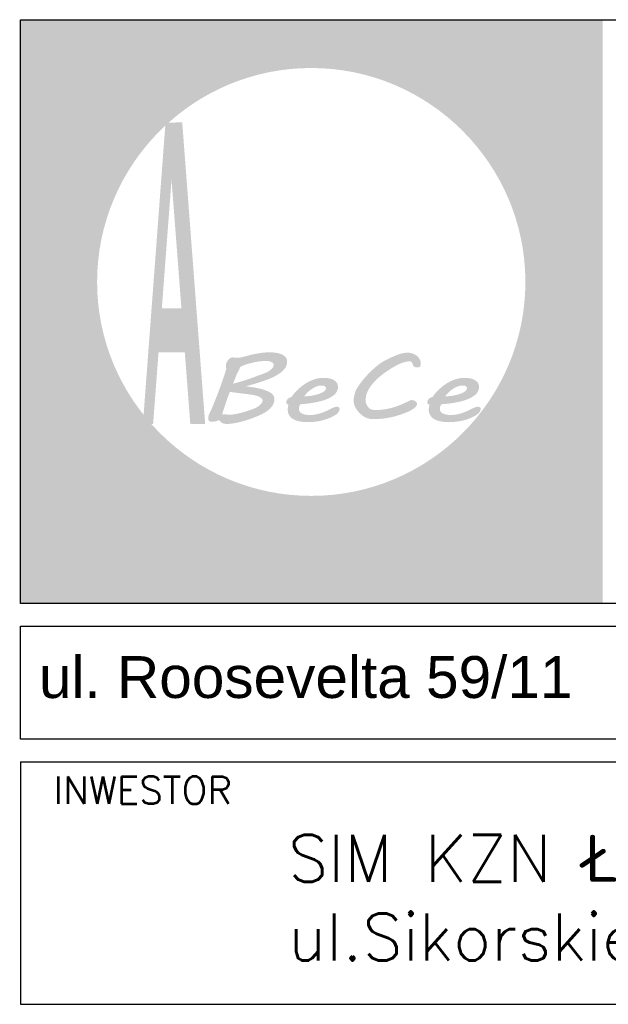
# Model space of a CAD drawing. Header units: millimetres. Extents: x 3488 to 8444, y -36 to 3900.
# Tile 7 of 13: x 5924 to 5988, y 104 to 210. Entities that reach past the tile are written whole.
import ezdxf

# ---------------------------------------------------------------- set-up
doc = ezdxf.new("R2010")
doc.units = ezdxf.units.MM
doc.header["$LTSCALE"] = 25
doc.layers.add('a-tabelka', color=7, linetype='Continuous')
doc.layers.add('Warstwa 1', color=7, linetype='Continuous')
doc.layers.add('a-tabelka_Nr_pióra__7', color=7, linetype='Continuous', lineweight=13)
doc.styles.add('olo1', font='simplex.shx', dxfattribs={"height": 18})
doc.styles.add('SN1', font='arial.ttf', dxfattribs={"height": 1})

msp = doc.modelspace()

# ---------------------------------------------------------------- hatches: boundary and pattern name
at = {"linetype": 'Continuous', "lineweight": 0}
h = msp.add_hatch(color=254, dxfattribs=at)
edge = h.paths.add_edge_path()
edge.add_spline(control_points=[(5958.51, 155.4), (5958.51, 155.4), (5958.86, 154.98), (5958.86, 154.98), (5958.86, 154.98), (5959.22, 155.45), (5959.22, 155.45), (5959.22, 155.45), (5958.86, 155.87), (5958.86, 155.87), (5958.86, 155.87), (5958.51, 155.4), (5958.51, 155.4)], knot_values=[0, 0, 0, 0, 0.25, 0.25, 0.25, 0.5, 0.5, 0.5, 0.75, 0.75, 0.75, 1, 1, 1, 1], degree=3, periodic=0)
edge = h.paths.add_edge_path()
edge.add_spline(control_points=[(5957.37, 148.21), (5957.37, 148.21), (5957.52, 147.74), (5957.52, 147.74), (5957.52, 147.74), (5957.6, 147.74), (5957.6, 147.74), (5958.15, 147.74), (5958.54, 147.88), (5958.77, 148.16), (5958.99, 148.44), (5959.1, 148.95), (5959.1, 149.7), (5959.1, 149.7), (5959.1, 154.03), (5959.1, 154.03), (5959.1, 154.03), (5958.62, 153.97), (5958.62, 153.97), (5958.62, 153.97), (5958.62, 149.7), (5958.62, 149.7), (5958.62, 149.08), (5958.54, 148.67), (5958.39, 148.49), (5958.23, 148.3), (5957.93, 148.21), (5957.5, 148.21), (5957.5, 148.21), (5957.37, 148.21), (5957.37, 148.21)], knot_values=[0, 0, 0, 0, 0.1, 0.1, 0.1, 0.2, 0.2, 0.2, 0.3, 0.3, 0.3, 0.4, 0.4, 0.4, 0.5, 0.5, 0.5, 0.6, 0.6, 0.6, 0.7, 0.7, 0.7, 0.8, 0.8, 0.8, 0.9, 0.9, 0.9, 1, 1, 1, 1], degree=3, periodic=0)
h = msp.add_hatch(color=254, dxfattribs=at)
edge = h.paths.add_edge_path()
edge.add_spline(control_points=[(5970.27, 149.41), (5970.27, 149.41), (5970.27, 149.92), (5970.27, 149.92), (5970.19, 149.9), (5970.11, 149.89), (5970.04, 149.88), (5969.97, 149.87), (5969.91, 149.86), (5969.85, 149.86), (5969.59, 149.86), (5969.4, 149.94), (5969.3, 150.1), (5969.2, 150.26), (5969.14, 150.59), (5969.14, 151.08), (5969.14, 151.08), (5969.14, 153.47), (5969.14, 153.47), (5969.14, 153.47), (5970.23, 153.47), (5970.23, 153.47), (5970.23, 153.47), (5970.23, 153.97), (5970.23, 153.97), (5970.23, 153.97), (5969.14, 153.97), (5969.14, 153.97), (5969.14, 153.97), (5969.14, 155.35), (5969.14, 155.35), (5969.14, 155.35), (5968.68, 155.05), (5968.68, 155.05), (5968.68, 155.05), (5968.68, 153.97), (5968.68, 153.97), (5968.68, 153.97), (5968.21, 153.97), (5968.21, 153.97), (5968.21, 153.97), (5968.07, 153.47), (5968.07, 153.47), (5968.07, 153.47), (5968.68, 153.47), (5968.68, 153.47), (5968.68, 153.47), (5968.68, 151.14), (5968.68, 151.14), (5968.68, 150.46), (5968.76, 149.99), (5968.94, 149.74), (5969.11, 149.48), (5969.41, 149.35), (5969.83, 149.35), (5969.89, 149.35), (5969.96, 149.36), (5970.04, 149.37), (5970.11, 149.38), (5970.19, 149.39), (5970.27, 149.41)], knot_values=[0, 0, 0, 0, 0.05, 0.05, 0.05, 0.1, 0.1, 0.1, 0.15, 0.15, 0.15, 0.2, 0.2, 0.2, 0.25, 0.25, 0.25, 0.3, 0.3, 0.3, 0.35, 0.35, 0.35, 0.4, 0.4, 0.4, 0.45, 0.45, 0.45, 0.5, 0.5, 0.5, 0.55, 0.55, 0.55, 0.6, 0.6, 0.6, 0.65, 0.65, 0.65, 0.7, 0.7, 0.7, 0.75, 0.75, 0.75, 0.8, 0.8, 0.8, 0.85, 0.85, 0.85, 0.9, 0.9, 0.9, 0.95, 0.95, 0.95, 1, 1, 1, 1], degree=3, periodic=0)
h = msp.add_hatch(color=254, dxfattribs=at)
edge = h.paths.add_edge_path()
edge.add_spline(control_points=[(5946.37, 153.97), (5946.37, 153.97), (5946.37, 147.74), (5946.37, 147.74), (5946.37, 147.74), (5946.84, 147.81), (5946.84, 147.81), (5946.84, 147.81), (5946.84, 150.32), (5946.84, 150.32), (5947.04, 149.99), (5947.29, 149.74), (5947.58, 149.56), (5947.87, 149.39), (5948.2, 149.3), (5948.55, 149.3), (5949.18, 149.3), (5949.7, 149.53), (5950.12, 149.99), (5950.54, 150.45), (5950.75, 151.01), (5950.75, 151.69), (5950.75, 152.37), (5950.54, 152.93), (5950.12, 153.38), (5949.7, 153.84), (5949.18, 154.06), (5948.55, 154.06), (5948.21, 154.06), (5947.89, 153.98), (5947.6, 153.81), (5947.31, 153.64), (5947.05, 153.39), (5946.84, 153.06), (5946.84, 153.06), (5946.84, 154.03), (5946.84, 154.03), (5946.84, 154.03), (5946.37, 153.97), (5946.37, 153.97)], knot_values=[0, 0, 0, 0, 0.076923, 0.076923, 0.076923, 0.153846, 0.153846, 0.153846, 0.230769, 0.230769, 0.230769, 0.307692, 0.307692, 0.307692, 0.384615, 0.384615, 0.384615, 0.461538, 0.461538, 0.461538, 0.538462, 0.538462, 0.538462, 0.615385, 0.615385, 0.615385, 0.692308, 0.692308, 0.692308, 0.769231, 0.769231, 0.769231, 0.846154, 0.846154, 0.846154, 0.923077, 0.923077, 0.923077, 1, 1, 1, 1], degree=3, periodic=0)
edge = h.paths.add_edge_path(flags=16)
edge.add_spline(control_points=[(5946.84, 151.69), (5946.84, 152.21), (5947, 152.66), (5947.34, 153.02), (5947.67, 153.39), (5948.08, 153.57), (5948.55, 153.57), (5949.03, 153.57), (5949.43, 153.39), (5949.77, 153.02), (5950.11, 152.66), (5950.27, 152.21), (5950.27, 151.69), (5950.27, 151.17), (5950.11, 150.73), (5949.77, 150.36), (5949.43, 149.99), (5949.03, 149.81), (5948.55, 149.81), (5948.08, 149.81), (5947.67, 149.99), (5947.34, 150.36), (5947, 150.73), (5946.84, 151.17), (5946.84, 151.69)], knot_values=[0, 0, 0, 0, 0.125, 0.125, 0.125, 0.25, 0.25, 0.25, 0.375, 0.375, 0.375, 0.5, 0.5, 0.5, 0.625, 0.625, 0.625, 0.75, 0.75, 0.75, 0.875, 0.875, 0.875, 1, 1, 1, 1], degree=3, periodic=0)
h = msp.add_hatch(color=254, dxfattribs=at)
edge = h.paths.add_edge_path()
edge.add_spline(control_points=[(5951.42, 149.35), (5951.42, 149.35), (5951.88, 149.41), (5951.88, 149.41), (5951.88, 149.41), (5951.88, 151.13), (5951.88, 151.13), (5951.88, 151.93), (5952, 152.53), (5952.22, 152.93), (5952.45, 153.33), (5952.79, 153.56), (5953.27, 153.61), (5953.27, 153.61), (5953.46, 154.11), (5953.46, 154.11), (5953.46, 154.11), (5953.35, 154.11), (5953.35, 154.11), (5953.02, 154.11), (5952.74, 154.02), (5952.5, 153.84), (5952.26, 153.67), (5952.05, 153.4), (5951.88, 153.04), (5951.88, 153.04), (5951.88, 154.03), (5951.88, 154.03), (5951.88, 154.03), (5951.42, 153.97), (5951.42, 153.97), (5951.42, 153.97), (5951.42, 149.35), (5951.42, 149.35)], knot_values=[0, 0, 0, 0, 0.090909, 0.090909, 0.090909, 0.181818, 0.181818, 0.181818, 0.272727, 0.272727, 0.272727, 0.363636, 0.363636, 0.363636, 0.454545, 0.454545, 0.454545, 0.545455, 0.545455, 0.545455, 0.636364, 0.636364, 0.636364, 0.727273, 0.727273, 0.727273, 0.818182, 0.818182, 0.818182, 0.909091, 0.909091, 0.909091, 1, 1, 1, 1], degree=3, periodic=0)
h = msp.add_hatch(color=254, dxfattribs=at)
edge = h.paths.add_edge_path()
edge.add_spline(control_points=[(5953.49, 151.69), (5953.49, 151.02), (5953.7, 150.45), (5954.13, 149.99), (5954.55, 149.53), (5955.07, 149.3), (5955.7, 149.3), (5956.32, 149.3), (5956.84, 149.53), (5957.26, 149.99), (5957.68, 150.45), (5957.89, 151.01), (5957.89, 151.69), (5957.89, 152.37), (5957.68, 152.93), (5957.26, 153.38), (5956.84, 153.84), (5956.32, 154.06), (5955.7, 154.06), (5955.07, 154.06), (5954.54, 153.84), (5954.12, 153.38), (5953.7, 152.93), (5953.49, 152.37), (5953.49, 151.69)], knot_values=[0, 0, 0, 0, 0.125, 0.125, 0.125, 0.25, 0.25, 0.25, 0.375, 0.375, 0.375, 0.5, 0.5, 0.5, 0.625, 0.625, 0.625, 0.75, 0.75, 0.75, 0.875, 0.875, 0.875, 1, 1, 1, 1], degree=3, periodic=0)
edge = h.paths.add_edge_path(flags=16)
edge.add_spline(control_points=[(5953.97, 151.69), (5953.97, 152.21), (5954.14, 152.66), (5954.48, 153.02), (5954.81, 153.39), (5955.22, 153.57), (5955.7, 153.57), (5956.17, 153.57), (5956.58, 153.39), (5956.91, 153.02), (5957.25, 152.66), (5957.41, 152.21), (5957.41, 151.69), (5957.41, 151.17), (5957.25, 150.73), (5956.91, 150.36), (5956.58, 149.99), (5956.17, 149.81), (5955.7, 149.81), (5955.22, 149.81), (5954.81, 149.99), (5954.48, 150.36), (5954.14, 150.73), (5953.97, 151.17), (5953.97, 151.69)], knot_values=[0, 0, 0, 0, 0.125, 0.125, 0.125, 0.25, 0.25, 0.25, 0.375, 0.375, 0.375, 0.5, 0.5, 0.5, 0.625, 0.625, 0.625, 0.75, 0.75, 0.75, 0.875, 0.875, 0.875, 1, 1, 1, 1], degree=3, periodic=0)
h = msp.add_hatch(color=254, dxfattribs=at)
edge = h.paths.add_edge_path()
edge.add_spline(control_points=[(5963.63, 149.96), (5963.63, 149.96), (5963.63, 150.61), (5963.63, 150.61), (5963.31, 150.33), (5963.02, 150.14), (5962.76, 150.02), (5962.5, 149.9), (5962.24, 149.83), (5961.98, 149.83), (5961.64, 149.83), (5961.35, 149.92), (5961.08, 150.1), (5960.81, 150.28), (5960.6, 150.53), (5960.45, 150.86), (5960.45, 150.86), (5963.71, 152.97), (5963.71, 152.97), (5963.55, 153.33), (5963.31, 153.6), (5963.02, 153.78), (5962.72, 153.97), (5962.37, 154.06), (5961.98, 154.06), (5961.35, 154.06), (5960.83, 153.84), (5960.4, 153.39), (5959.98, 152.93), (5959.77, 152.37), (5959.77, 151.69), (5959.77, 151.01), (5959.98, 150.45), (5960.4, 149.99), (5960.82, 149.53), (5961.34, 149.3), (5961.98, 149.3), (5962.26, 149.3), (5962.54, 149.36), (5962.81, 149.46), (5963.08, 149.57), (5963.35, 149.73), (5963.63, 149.96)], knot_values=[0, 0, 0, 0, 0.071429, 0.071429, 0.071429, 0.142857, 0.142857, 0.142857, 0.214286, 0.214286, 0.214286, 0.285714, 0.285714, 0.285714, 0.357143, 0.357143, 0.357143, 0.428571, 0.428571, 0.428571, 0.5, 0.5, 0.5, 0.571429, 0.571429, 0.571429, 0.642857, 0.642857, 0.642857, 0.714286, 0.714286, 0.714286, 0.785714, 0.785714, 0.785714, 0.857143, 0.857143, 0.857143, 0.928571, 0.928571, 0.928571, 1, 1, 1, 1], degree=3, periodic=0)
edge = h.paths.add_edge_path(flags=16)
edge.add_spline(control_points=[(5960.28, 151.3), (5960.28, 151.36), (5960.27, 151.42), (5960.27, 151.48), (5960.27, 151.55), (5960.27, 151.62), (5960.27, 151.7), (5960.27, 152.22), (5960.43, 152.66), (5960.76, 153.03), (5961.09, 153.38), (5961.5, 153.56), (5961.98, 153.56), (5962.2, 153.56), (5962.41, 153.53), (5962.59, 153.44), (5962.76, 153.36), (5962.91, 153.24), (5963.03, 153.09), (5963.03, 153.09), (5960.28, 151.3), (5960.28, 151.3)], knot_values=[0, 0, 0, 0, 0.142857, 0.142857, 0.142857, 0.285714, 0.285714, 0.285714, 0.428571, 0.428571, 0.428571, 0.571429, 0.571429, 0.571429, 0.714286, 0.714286, 0.714286, 0.857143, 0.857143, 0.857143, 1, 1, 1, 1], degree=3, periodic=0)
h = msp.add_hatch(color=254, dxfattribs=at)
edge = h.paths.add_edge_path()
edge.add_spline(control_points=[(5967.82, 149.86), (5967.82, 149.86), (5967.51, 150.28), (5967.51, 150.28), (5967.31, 150.12), (5967.1, 150.01), (5966.89, 149.93), (5966.68, 149.85), (5966.47, 149.81), (5966.27, 149.81), (5965.79, 149.81), (5965.39, 149.99), (5965.05, 150.36), (5964.71, 150.73), (5964.54, 151.17), (5964.54, 151.69), (5964.54, 152.21), (5964.71, 152.65), (5965.05, 153.02), (5965.39, 153.39), (5965.79, 153.57), (5966.27, 153.57), (5966.49, 153.57), (5966.69, 153.54), (5966.88, 153.47), (5967.08, 153.4), (5967.28, 153.29), (5967.49, 153.14), (5967.49, 153.14), (5967.8, 153.55), (5967.8, 153.55), (5967.56, 153.73), (5967.33, 153.86), (5967.08, 153.94), (5966.83, 154.02), (5966.56, 154.06), (5966.27, 154.06), (5965.64, 154.06), (5965.12, 153.84), (5964.69, 153.39), (5964.27, 152.93), (5964.06, 152.37), (5964.06, 151.69), (5964.06, 151.02), (5964.27, 150.45), (5964.7, 149.99), (5965.12, 149.53), (5965.64, 149.3), (5966.27, 149.3), (5966.53, 149.3), (5966.8, 149.35), (5967.07, 149.45), (5967.33, 149.55), (5967.59, 149.68), (5967.82, 149.86)], knot_values=[0, 0, 0, 0, 0.055556, 0.055556, 0.055556, 0.111111, 0.111111, 0.111111, 0.166667, 0.166667, 0.166667, 0.222222, 0.222222, 0.222222, 0.277778, 0.277778, 0.277778, 0.333333, 0.333333, 0.333333, 0.388889, 0.388889, 0.388889, 0.444444, 0.444444, 0.444444, 0.5, 0.5, 0.5, 0.555556, 0.555556, 0.555556, 0.611111, 0.611111, 0.611111, 0.666667, 0.666667, 0.666667, 0.722222, 0.722222, 0.722222, 0.777778, 0.777778, 0.777778, 0.833333, 0.833333, 0.833333, 0.888889, 0.888889, 0.888889, 0.944444, 0.944444, 0.944444, 1, 1, 1, 1], degree=3, periodic=0)
h = msp.add_hatch(color=160, dxfattribs=at)
edge = h.paths.add_edge_path()
edge.add_spline(control_points=[(5943.13, 153.01), (5942.18, 153.01), (5941.42, 152.24), (5941.42, 151.3), (5941.42, 150.36), (5942.18, 149.59), (5943.13, 149.59), (5944.07, 149.59), (5944.84, 150.36), (5944.84, 151.3), (5944.84, 152.24), (5944.07, 153.01), (5943.13, 153.01)], knot_values=[0, 0, 0, 0, 0.25, 0.25, 0.25, 0.5, 0.5, 0.5, 0.75, 0.75, 0.75, 1, 1, 1, 1], degree=3, periodic=0)
at = {"layer": 'a-tabelka_Nr_pióra__7', "linetype": 'Continuous', "lineweight": 0}
h = msp.add_hatch(color=256, dxfattribs=at)
edge = h.paths.add_edge_path()
edge.add_spline(control_points=[(5924.24, 210.2), (5924.24, 210.2), (5924.24, 147.31), (5924.24, 147.31), (5924.24, 147.31), (5986.99, 147.31), (5986.99, 147.31), (5986.99, 147.31), (5986.99, 210.2), (5986.99, 210.2), (5986.99, 210.2), (5924.24, 210.2), (5924.24, 210.2)], knot_values=[0, 0, 0, 0, 0.25, 0.25, 0.25, 0.5, 0.5, 0.5, 0.75, 0.75, 0.75, 1, 1, 1, 1], degree=3, periodic=0)
edge = h.paths.add_edge_path(flags=16)
edge.add_spline(control_points=[(5955.62, 205), (5968.31, 205), (5978.66, 194.65), (5978.66, 181.95), (5978.66, 169.26), (5968.31, 158.91), (5955.62, 158.91), (5942.92, 158.91), (5932.57, 169.26), (5932.57, 181.95), (5932.57, 194.65), (5942.92, 205), (5955.62, 205)], knot_values=[0, 0, 0, 0, 0.25, 0.25, 0.25, 0.5, 0.5, 0.5, 0.75, 0.75, 0.75, 1, 1, 1, 1], degree=3, periodic=0)
h = msp.add_hatch(dxfattribs=at)
h.set_pattern_fill('ANSI32', color=256, scale=4.951524, style=0)
h.set_pattern_definition([(45, (5965.6343, 145.5909), (-1.31297, 1.31297), []), (45, (5966.5096, 145.5909), (-1.31297, 1.31297), [])])
edge = h.paths.add_edge_path()
edge.add_spline(control_points=[(5939.18, 174.39), (5939.18, 174.39), (5941.98, 174.39), (5941.98, 174.39), (5941.98, 174.39), (5942.6, 166.66), (5942.6, 166.66), (5942.6, 166.66), (5944.2, 166.66), (5944.2, 166.66), (5944.2, 166.66), (5941.72, 199.1), (5941.72, 199.1), (5941.72, 199.1), (5939.93, 199.1), (5939.93, 199.1), (5939.93, 199.1), (5937.5, 166.66), (5937.5, 166.66), (5937.5, 166.66), (5938.6, 166.66), (5938.6, 166.66), (5938.6, 166.66), (5939.18, 174.39), (5939.18, 174.39)], knot_values=[0, 0, 0, 0, 0.125, 0.125, 0.125, 0.25, 0.25, 0.25, 0.375, 0.375, 0.375, 0.5, 0.5, 0.5, 0.625, 0.625, 0.625, 0.75, 0.75, 0.75, 0.875, 0.875, 0.875, 1, 1, 1, 1], degree=3, periodic=0)
edge = h.paths.add_edge_path(flags=16)
edge.add_spline(control_points=[(5939.18, 174.39), (5939.18, 174.39), (5938.6, 166.66), (5938.6, 166.66), (5938.6, 166.66), (5937.5, 166.66), (5937.5, 166.66), (5937.5, 166.66), (5939.93, 199.1), (5939.93, 199.1), (5939.93, 199.1), (5941.72, 199.1), (5941.72, 199.1), (5941.72, 199.1), (5944.2, 166.66), (5944.2, 166.66), (5944.2, 166.66), (5942.6, 166.66), (5942.6, 166.66), (5942.6, 166.66), (5941.98, 174.39), (5941.98, 174.39), (5941.98, 174.39), (5939.18, 174.39), (5939.18, 174.39)], knot_values=[0, 0, 0, 0, 0.125, 0.125, 0.125, 0.25, 0.25, 0.25, 0.375, 0.375, 0.375, 0.5, 0.5, 0.5, 0.625, 0.625, 0.625, 0.75, 0.75, 0.75, 0.875, 0.875, 0.875, 1, 1, 1, 1], degree=3, periodic=0)
edge = h.paths.add_edge_path(flags=0)
edge.add_spline(control_points=[(5941.65, 179.12), (5941.65, 179.12), (5939.55, 179.12), (5939.55, 179.12), (5939.55, 179.12), (5940.58, 192.97), (5940.58, 192.97), (5940.58, 192.97), (5941.65, 179.12), (5941.65, 179.12)], knot_values=[0, 0, 0, 0, 0.333333, 0.333333, 0.333333, 0.666667, 0.666667, 0.666667, 1, 1, 1, 1], degree=3, periodic=0)
edge = h.paths.add_edge_path(flags=0)
edge.add_spline(control_points=[(5941.65, 179.12), (5941.65, 179.12), (5940.58, 192.97), (5940.58, 192.97), (5940.58, 192.97), (5939.55, 179.12), (5939.55, 179.12), (5939.55, 179.12), (5941.65, 179.12), (5941.65, 179.12)], knot_values=[0, 0, 0, 0, 0.333333, 0.333333, 0.333333, 0.666667, 0.666667, 0.666667, 1, 1, 1, 1], degree=3, periodic=0)
h = msp.add_hatch(color=256, dxfattribs=at)
edge = h.paths.add_edge_path()
edge.add_spline(control_points=[(5951.66, 169.3), (5951.66, 169.49), (5951.6, 169.66), (5951.48, 169.8), (5951.36, 169.95), (5951.17, 170.08), (5950.91, 170.19), (5950.66, 170.31), (5950.34, 170.41), (5949.95, 170.49), (5949.56, 170.58), (5949.1, 170.65), (5948.57, 170.72), (5949.24, 170.89), (5949.85, 171.07), (5950.39, 171.26), (5950.94, 171.44), (5951.41, 171.64), (5951.8, 171.85), (5952.19, 172.06), (5952.49, 172.29), (5952.7, 172.54), (5952.92, 172.79), (5953.02, 173.07), (5953.02, 173.38), (5953.02, 173.56), (5952.97, 173.71), (5952.87, 173.84), (5952.76, 173.96), (5952.62, 174.07), (5952.45, 174.15), (5952.27, 174.22), (5952.07, 174.28), (5951.85, 174.32), (5951.62, 174.35), (5951.39, 174.37), (5951.15, 174.37), (5950.96, 174.37), (5950.77, 174.36), (5950.59, 174.35), (5950.41, 174.33), (5950.23, 174.31), (5950.03, 174.28), (5949.84, 174.25), (5949.64, 174.21), (5949.42, 174.17), (5949.21, 174.12), (5948.97, 174.06), (5948.71, 173.99), (5948.54, 173.95), (5948.4, 173.91), (5948.29, 173.88), (5948.19, 173.86), (5948.1, 173.84), (5948.03, 173.83), (5947.97, 173.81), (5947.91, 173.8), (5947.87, 173.8), (5947.83, 173.8), (5947.78, 173.79), (5947.74, 173.79), (5947.64, 173.79), (5947.53, 173.8), (5947.41, 173.81), (5947.29, 173.81), (5947.19, 173.82), (5947.12, 173.82), (5947.04, 173.82), (5946.96, 173.8), (5946.89, 173.75), (5946.82, 173.7), (5946.76, 173.64), (5946.69, 173.57), (5946.64, 173.5), (5946.59, 173.43), (5946.55, 173.35), (5946.5, 173.27), (5946.47, 173.2), (5946.45, 173.14), (5946.45, 173.14), (5946.46, 173.14), (5946.46, 173.14), (5946.46, 173.14), (5946.42, 173.05), (5946.42, 173.05), (5946.42, 173.05), (5946.43, 172.98), (5946.43, 172.98), (5946.43, 172.94), (5946.44, 172.88), (5946.45, 172.83), (5946.45, 172.77), (5946.46, 172.71), (5946.46, 172.66), (5946.47, 172.62), (5946.47, 172.59), (5946.47, 172.58), (5946.47, 172.58), (5946.28, 171.97), (5946.28, 171.97), (5946.19, 171.68), (5946.08, 171.38), (5945.97, 171.06), (5945.86, 170.75), (5945.74, 170.42), (5945.62, 170.09), (5945.5, 169.77), (5945.37, 169.44), (5945.24, 169.12), (5945.11, 168.79), (5944.98, 168.48), (5944.85, 168.18), (5944.76, 168.02), (5944.69, 167.86), (5944.62, 167.7), (5944.56, 167.54), (5944.53, 167.37), (5944.53, 167.19), (5944.53, 167.16), (5944.53, 167.13), (5944.55, 167.09), (5944.56, 167.06), (5944.58, 167.03), (5944.6, 167), (5944.63, 166.97), (5944.66, 166.95), (5944.69, 166.93), (5944.72, 166.91), (5944.76, 166.9), (5944.79, 166.9), (5944.79, 166.9), (5944.98, 166.9), (5944.98, 166.9), (5945.1, 166.9), (5945.22, 166.92), (5945.35, 166.95), (5945.47, 166.98), (5945.58, 167.02), (5945.69, 167.08), (5945.76, 167), (5945.82, 166.93), (5945.88, 166.88), (5945.94, 166.82), (5946, 166.78), (5946.06, 166.75), (5946.13, 166.71), (5946.2, 166.69), (5946.27, 166.68), (5946.35, 166.67), (5946.43, 166.66), (5946.54, 166.66), (5946.75, 166.66), (5946.97, 166.68), (5947.21, 166.72), (5947.44, 166.75), (5947.68, 166.8), (5947.93, 166.86), (5948.18, 166.92), (5948.42, 166.99), (5948.67, 167.07), (5948.91, 167.15), (5949.14, 167.23), (5949.36, 167.31), (5949.58, 167.39), (5949.78, 167.48), (5949.97, 167.56), (5950.16, 167.64), (5950.32, 167.72), (5950.45, 167.79), (5950.87, 168.02), (5951.18, 168.26), (5951.37, 168.53), (5951.57, 168.79), (5951.66, 169.05), (5951.66, 169.3)], knot_values=[0, 0, 0, 0, 0.017241, 0.017241, 0.017241, 0.034483, 0.034483, 0.034483, 0.051724, 0.051724, 0.051724, 0.068966, 0.068966, 0.068966, 0.086207, 0.086207, 0.086207, 0.103448, 0.103448, 0.103448, 0.12069, 0.12069, 0.12069, 0.137931, 0.137931, 0.137931, 0.155172, 0.155172, 0.155172, 0.172414, 0.172414, 0.172414, 0.189655, 0.189655, 0.189655, 0.206897, 0.206897, 0.206897, 0.224138, 0.224138, 0.224138, 0.241379, 0.241379, 0.241379, 0.258621, 0.258621, 0.258621, 0.275862, 0.275862, 0.275862, 0.293103, 0.293103, 0.293103, 0.310345, 0.310345, 0.310345, 0.327586, 0.327586, 0.327586, 0.344828, 0.344828, 0.344828, 0.362069, 0.362069, 0.362069, 0.37931, 0.37931, 0.37931, 0.396552, 0.396552, 0.396552, 0.413793, 0.413793, 0.413793, 0.431034, 0.431034, 0.431034, 0.448276, 0.448276, 0.448276, 0.465517, 0.465517, 0.465517, 0.482759, 0.482759, 0.482759, 0.5, 0.5, 0.5, 0.517241, 0.517241, 0.517241, 0.534483, 0.534483, 0.534483, 0.551724, 0.551724, 0.551724, 0.568966, 0.568966, 0.568966, 0.586207, 0.586207, 0.586207, 0.603448, 0.603448, 0.603448, 0.62069, 0.62069, 0.62069, 0.637931, 0.637931, 0.637931, 0.655172, 0.655172, 0.655172, 0.672414, 0.672414, 0.672414, 0.689655, 0.689655, 0.689655, 0.706897, 0.706897, 0.706897, 0.724138, 0.724138, 0.724138, 0.741379, 0.741379, 0.741379, 0.758621, 0.758621, 0.758621, 0.775862, 0.775862, 0.775862, 0.793103, 0.793103, 0.793103, 0.810345, 0.810345, 0.810345, 0.827586, 0.827586, 0.827586, 0.844828, 0.844828, 0.844828, 0.862069, 0.862069, 0.862069, 0.87931, 0.87931, 0.87931, 0.896552, 0.896552, 0.896552, 0.913793, 0.913793, 0.913793, 0.931034, 0.931034, 0.931034, 0.948276, 0.948276, 0.948276, 0.965517, 0.965517, 0.965517, 0.982759, 0.982759, 0.982759, 1, 1, 1, 1], degree=3, periodic=0)
edge = h.paths.add_edge_path(flags=16)
edge.add_spline(control_points=[(5949.35, 169.78), (5949.65, 169.73), (5949.9, 169.65), (5950.09, 169.54), (5950.28, 169.44), (5950.38, 169.32), (5950.38, 169.18), (5950.38, 169.1), (5950.35, 169.01), (5950.3, 168.93), (5950.25, 168.86), (5950.19, 168.78), (5950.11, 168.71), (5950.03, 168.64), (5949.95, 168.57), (5949.85, 168.51), (5949.76, 168.45), (5949.67, 168.4), (5949.58, 168.36), (5949.35, 168.27), (5949.11, 168.18), (5948.87, 168.1), (5948.63, 168.01), (5948.39, 167.94), (5948.16, 167.88), (5947.93, 167.82), (5947.7, 167.77), (5947.48, 167.73), (5947.27, 167.69), (5947.07, 167.66), (5946.89, 167.65), (5946.87, 167.65), (5946.83, 167.65), (5946.75, 167.66), (5946.67, 167.66), (5946.58, 167.67), (5946.47, 167.68), (5946.47, 167.68), (5946.02, 167.71), (5946.02, 167.71), (5946.15, 168.11), (5946.28, 168.5), (5946.41, 168.89), (5946.54, 169.29), (5946.69, 169.7), (5946.87, 170.13), (5946.93, 170.11), (5947.03, 170.09), (5947.17, 170.07), (5947.31, 170.05), (5947.46, 170.03), (5947.63, 170.01), (5947.8, 169.99), (5947.97, 169.96), (5948.16, 169.94), (5948.34, 169.92), (5948.52, 169.9), (5948.68, 169.88), (5948.84, 169.85), (5948.98, 169.83), (5949.1, 169.82), (5949.22, 169.8), (5949.3, 169.79), (5949.35, 169.78)], knot_values=[0, 0, 0, 0, 0.047619, 0.047619, 0.047619, 0.095238, 0.095238, 0.095238, 0.142857, 0.142857, 0.142857, 0.190476, 0.190476, 0.190476, 0.238095, 0.238095, 0.238095, 0.285714, 0.285714, 0.285714, 0.333333, 0.333333, 0.333333, 0.380952, 0.380952, 0.380952, 0.428571, 0.428571, 0.428571, 0.47619, 0.47619, 0.47619, 0.52381, 0.52381, 0.52381, 0.571429, 0.571429, 0.571429, 0.619048, 0.619048, 0.619048, 0.666667, 0.666667, 0.666667, 0.714286, 0.714286, 0.714286, 0.761905, 0.761905, 0.761905, 0.809524, 0.809524, 0.809524, 0.857143, 0.857143, 0.857143, 0.904762, 0.904762, 0.904762, 0.952381, 0.952381, 0.952381, 1, 1, 1, 1], degree=3, periodic=0)
edge = h.paths.add_edge_path(flags=0)
edge.add_spline(control_points=[(5947.2, 170.99), (5947.25, 171.12), (5947.3, 171.25), (5947.34, 171.36), (5947.39, 171.48), (5947.44, 171.59), (5947.48, 171.69), (5947.51, 171.79), (5947.55, 171.87), (5947.57, 171.94), (5947.6, 172.01), (5947.62, 172.07), (5947.63, 172.1), (5947.66, 172.13), (5947.69, 172.18), (5947.73, 172.25), (5947.76, 172.31), (5947.79, 172.38), (5947.83, 172.45), (5947.86, 172.53), (5947.89, 172.59), (5947.91, 172.65), (5947.93, 172.71), (5947.95, 172.75), (5947.97, 172.76), (5948.04, 172.84), (5948.17, 172.91), (5948.38, 172.99), (5948.59, 173.07), (5948.83, 173.15), (5949.1, 173.21), (5949.37, 173.28), (5949.64, 173.34), (5949.93, 173.38), (5950.21, 173.42), (5950.47, 173.44), (5950.7, 173.44), (5950.86, 173.44), (5951, 173.43), (5951.11, 173.41), (5951.22, 173.38), (5951.31, 173.35), (5951.38, 173.31), (5951.44, 173.27), (5951.49, 173.22), (5951.53, 173.17), (5951.56, 173.11), (5951.57, 173.06), (5951.57, 173.01), (5951.57, 172.93), (5951.55, 172.85), (5951.49, 172.77), (5951.44, 172.68), (5951.38, 172.61), (5951.29, 172.53), (5951.21, 172.46), (5951.11, 172.39), (5951, 172.32), (5950.9, 172.26), (5950.79, 172.2), (5950.68, 172.16), (5950.68, 172.16), (5950.69, 172.16), (5950.69, 172.16), (5950.38, 172.04), (5950.08, 171.93), (5949.77, 171.82), (5949.47, 171.7), (5949.17, 171.6), (5948.87, 171.49), (5948.57, 171.39), (5948.28, 171.3), (5948, 171.21), (5947.72, 171.13), (5947.45, 171.06), (5947.2, 170.99)], knot_values=[0, 0, 0, 0, 0.04, 0.04, 0.04, 0.08, 0.08, 0.08, 0.12, 0.12, 0.12, 0.16, 0.16, 0.16, 0.2, 0.2, 0.2, 0.24, 0.24, 0.24, 0.28, 0.28, 0.28, 0.32, 0.32, 0.32, 0.36, 0.36, 0.36, 0.4, 0.4, 0.4, 0.44, 0.44, 0.44, 0.48, 0.48, 0.48, 0.52, 0.52, 0.52, 0.56, 0.56, 0.56, 0.6, 0.6, 0.6, 0.64, 0.64, 0.64, 0.68, 0.68, 0.68, 0.72, 0.72, 0.72, 0.76, 0.76, 0.76, 0.8, 0.8, 0.8, 0.84, 0.84, 0.84, 0.88, 0.88, 0.88, 0.92, 0.92, 0.92, 0.96, 0.96, 0.96, 1, 1, 1, 1], degree=3, periodic=0)
h = msp.add_hatch(color=256, dxfattribs=at)
edge = h.paths.add_edge_path()
edge.add_spline(control_points=[(5960.18, 169.19), (5960.18, 168.91), (5960.24, 168.65), (5960.37, 168.42), (5960.49, 168.19), (5960.68, 167.95), (5960.95, 167.71), (5961, 167.67), (5961.06, 167.61), (5961.13, 167.56), (5961.2, 167.5), (5961.29, 167.44), (5961.4, 167.39), (5961.51, 167.33), (5961.63, 167.28), (5961.77, 167.25), (5961.9, 167.2), (5962.05, 167.18), (5962.21, 167.18), (5962.48, 167.18), (5962.7, 167.19), (5962.88, 167.2), (5963.06, 167.21), (5963.21, 167.22), (5963.34, 167.23), (5963.46, 167.25), (5963.58, 167.27), (5963.67, 167.28), (5963.76, 167.3), (5963.86, 167.31), (5963.96, 167.33), (5964.07, 167.35), (5964.23, 167.38), (5964.43, 167.43), (5964.62, 167.48), (5964.83, 167.54), (5965.06, 167.61), (5965.28, 167.68), (5965.51, 167.76), (5965.74, 167.85), (5965.97, 167.94), (5966.18, 168.04), (5966.36, 168.14), (5966.55, 168.24), (5966.7, 168.35), (5966.81, 168.46), (5966.93, 168.58), (5966.99, 168.69), (5966.99, 168.8), (5966.99, 168.86), (5966.98, 168.91), (5966.95, 168.96), (5966.92, 169), (5966.88, 169.05), (5966.83, 169.09), (5966.78, 169.12), (5966.73, 169.16), (5966.67, 169.18), (5966.61, 169.21), (5966.55, 169.22), (5966.49, 169.22), (5966.49, 169.22), (5966.31, 169.22), (5966.31, 169.22), (5966.01, 169.07), (5965.71, 168.93), (5965.43, 168.8), (5965.14, 168.68), (5964.85, 168.56), (5964.55, 168.47), (5964.25, 168.38), (5963.94, 168.3), (5963.61, 168.25), (5963.28, 168.19), (5962.93, 168.16), (5962.54, 168.16), (5962.37, 168.16), (5962.21, 168.18), (5962.09, 168.22), (5961.96, 168.26), (5961.85, 168.33), (5961.77, 168.44), (5961.69, 168.53), (5961.63, 168.64), (5961.57, 168.76), (5961.5, 168.89), (5961.47, 169.03), (5961.47, 169.2), (5961.47, 169.42), (5961.5, 169.63), (5961.56, 169.83), (5961.62, 170.03), (5961.71, 170.22), (5961.81, 170.41), (5961.92, 170.6), (5962.05, 170.79), (5962.2, 170.97), (5962.35, 171.15), (5962.52, 171.33), (5962.7, 171.51), (5962.82, 171.62), (5962.97, 171.74), (5963.14, 171.88), (5963.31, 172.01), (5963.49, 172.15), (5963.69, 172.29), (5963.89, 172.43), (5964.1, 172.56), (5964.32, 172.7), (5964.54, 172.83), (5964.76, 172.95), (5964.98, 173.06), (5965.2, 173.16), (5965.42, 173.24), (5965.63, 173.31), (5965.84, 173.37), (5966.03, 173.4), (5966.22, 173.4), (5966.28, 173.4), (5966.34, 173.38), (5966.38, 173.35), (5966.41, 173.32), (5966.45, 173.28), (5966.47, 173.23), (5966.5, 173.19), (5966.52, 173.13), (5966.54, 173.07), (5966.55, 173.02), (5966.58, 172.97), (5966.61, 172.92), (5966.65, 172.87), (5966.69, 172.83), (5966.75, 172.8), (5966.81, 172.76), (5966.88, 172.75), (5966.98, 172.75), (5967.05, 172.75), (5967.11, 172.75), (5967.17, 172.76), (5967.22, 172.77), (5967.26, 172.79), (5967.29, 172.82), (5967.33, 172.85), (5967.35, 172.89), (5967.37, 172.96), (5967.38, 173.02), (5967.39, 173.1), (5967.39, 173.21), (5967.39, 173.36), (5967.36, 173.51), (5967.28, 173.64), (5967.2, 173.78), (5967.1, 173.9), (5966.98, 174), (5966.84, 174.1), (5966.69, 174.18), (5966.52, 174.24), (5966.35, 174.3), (5966.17, 174.33), (5965.98, 174.33), (5965.79, 174.33), (5965.6, 174.31), (5965.41, 174.26), (5965.22, 174.22), (5965.03, 174.16), (5964.85, 174.09), (5964.66, 174.02), (5964.48, 173.94), (5964.3, 173.86), (5964.13, 173.78), (5963.96, 173.7), (5963.8, 173.62), (5963.8, 173.62), (5963.81, 173.63), (5963.81, 173.63), (5963.55, 173.51), (5963.28, 173.35), (5963, 173.15), (5962.72, 172.94), (5962.44, 172.71), (5962.16, 172.45), (5961.88, 172.18), (5961.61, 171.9), (5961.34, 171.59), (5961.07, 171.27), (5960.83, 170.95), (5960.61, 170.62), (5960.45, 170.38), (5960.34, 170.13), (5960.28, 169.87), (5960.21, 169.62), (5960.18, 169.39), (5960.18, 169.19)], knot_values=[0, 0, 0, 0, 0.015625, 0.015625, 0.015625, 0.03125, 0.03125, 0.03125, 0.046875, 0.046875, 0.046875, 0.0625, 0.0625, 0.0625, 0.078125, 0.078125, 0.078125, 0.09375, 0.09375, 0.09375, 0.109375, 0.109375, 0.109375, 0.125, 0.125, 0.125, 0.140625, 0.140625, 0.140625, 0.15625, 0.15625, 0.15625, 0.171875, 0.171875, 0.171875, 0.1875, 0.1875, 0.1875, 0.203125, 0.203125, 0.203125, 0.21875, 0.21875, 0.21875, 0.234375, 0.234375, 0.234375, 0.25, 0.25, 0.25, 0.265625, 0.265625, 0.265625, 0.28125, 0.28125, 0.28125, 0.296875, 0.296875, 0.296875, 0.3125, 0.3125, 0.3125, 0.328125, 0.328125, 0.328125, 0.34375, 0.34375, 0.34375, 0.359375, 0.359375, 0.359375, 0.375, 0.375, 0.375, 0.390625, 0.390625, 0.390625, 0.40625, 0.40625, 0.40625, 0.421875, 0.421875, 0.421875, 0.4375, 0.4375, 0.4375, 0.453125, 0.453125, 0.453125, 0.46875, 0.46875, 0.46875, 0.484375, 0.484375, 0.484375, 0.5, 0.5, 0.5, 0.515625, 0.515625, 0.515625, 0.53125, 0.53125, 0.53125, 0.546875, 0.546875, 0.546875, 0.5625, 0.5625, 0.5625, 0.578125, 0.578125, 0.578125, 0.59375, 0.59375, 0.59375, 0.609375, 0.609375, 0.609375, 0.625, 0.625, 0.625, 0.640625, 0.640625, 0.640625, 0.65625, 0.65625, 0.65625, 0.671875, 0.671875, 0.671875, 0.6875, 0.6875, 0.6875, 0.703125, 0.703125, 0.703125, 0.71875, 0.71875, 0.71875, 0.734375, 0.734375, 0.734375, 0.75, 0.75, 0.75, 0.765625, 0.765625, 0.765625, 0.78125, 0.78125, 0.78125, 0.796875, 0.796875, 0.796875, 0.8125, 0.8125, 0.8125, 0.828125, 0.828125, 0.828125, 0.84375, 0.84375, 0.84375, 0.859375, 0.859375, 0.859375, 0.875, 0.875, 0.875, 0.890625, 0.890625, 0.890625, 0.90625, 0.90625, 0.90625, 0.921875, 0.921875, 0.921875, 0.9375, 0.9375, 0.9375, 0.953125, 0.953125, 0.953125, 0.96875, 0.96875, 0.96875, 0.984375, 0.984375, 0.984375, 1, 1, 1, 1], degree=3, periodic=0)
h = msp.add_hatch(color=256, dxfattribs=at)
edge = h.paths.add_edge_path()
edge.add_spline(control_points=[(5952.93, 168.98), (5952.93, 168.9), (5952.95, 168.84), (5953.01, 168.8), (5953.06, 168.76), (5953.11, 168.74), (5953.17, 168.73), (5953.11, 168.53), (5953.09, 168.35), (5953.09, 168.18), (5953.09, 167.98), (5953.12, 167.81), (5953.2, 167.67), (5953.27, 167.52), (5953.37, 167.4), (5953.49, 167.3), (5953.61, 167.21), (5953.75, 167.13), (5953.9, 167.07), (5954.06, 167.01), (5954.21, 166.97), (5954.37, 166.93), (5954.53, 166.9), (5954.68, 166.88), (5954.83, 166.87), (5954.98, 166.86), (5955.11, 166.85), (5955.22, 166.85), (5955.78, 166.85), (5956.31, 166.92), (5956.8, 167.04), (5957.3, 167.16), (5957.78, 167.36), (5958.25, 167.65), (5958.36, 167.72), (5958.45, 167.79), (5958.51, 167.89), (5958.58, 167.97), (5958.63, 168.07), (5958.65, 168.16), (5958.65, 168.17), (5958.66, 168.2), (5958.66, 168.22), (5958.66, 168.25), (5958.66, 168.27), (5958.66, 168.3), (5958.66, 168.35), (5958.65, 168.4), (5958.61, 168.44), (5958.58, 168.48), (5958.51, 168.51), (5958.4, 168.51), (5958.29, 168.51), (5958.16, 168.48), (5958.01, 168.42), (5957.86, 168.36), (5957.7, 168.29), (5957.54, 168.21), (5957.41, 168.14), (5957.27, 168.07), (5957.12, 168.01), (5956.96, 167.94), (5956.8, 167.88), (5956.62, 167.82), (5956.45, 167.76), (5956.27, 167.71), (5956.07, 167.68), (5955.88, 167.64), (5955.67, 167.62), (5955.46, 167.62), (5955.09, 167.62), (5954.8, 167.68), (5954.6, 167.79), (5954.39, 167.9), (5954.28, 168.06), (5954.28, 168.26), (5954.28, 168.35), (5954.3, 168.45), (5954.33, 168.54), (5954.36, 168.64), (5954.39, 168.71), (5954.43, 168.78), (5954.62, 168.79), (5954.84, 168.81), (5955.09, 168.84), (5955.35, 168.86), (5955.61, 168.9), (5955.88, 168.95), (5956.16, 169), (5956.43, 169.06), (5956.71, 169.13), (5956.98, 169.21), (5957.24, 169.3), (5957.47, 169.41), (5957.7, 169.52), (5957.91, 169.65), (5958.08, 169.79), (5958.25, 169.94), (5958.37, 170.11), (5958.43, 170.3), (5958.47, 170.41), (5958.49, 170.52), (5958.49, 170.64), (5958.49, 170.78), (5958.46, 170.91), (5958.4, 171.03), (5958.33, 171.15), (5958.24, 171.26), (5958.11, 171.34), (5957.99, 171.43), (5957.83, 171.5), (5957.63, 171.55), (5957.44, 171.6), (5957.21, 171.62), (5956.94, 171.62), (5956.63, 171.62), (5956.34, 171.58), (5956.07, 171.5), (5955.79, 171.42), (5955.54, 171.32), (5955.3, 171.19), (5955.06, 171.06), (5954.84, 170.92), (5954.65, 170.77), (5954.45, 170.61), (5954.27, 170.46), (5954.12, 170.3), (5953.97, 170.15), (5953.84, 170.01), (5953.73, 169.88), (5953.63, 169.75), (5953.55, 169.64), (5953.5, 169.57), (5953.33, 169.53), (5953.19, 169.46), (5953.09, 169.36), (5952.98, 169.25), (5952.93, 169.13), (5952.93, 168.98)], knot_values=[0, 0, 0, 0, 0.021739, 0.021739, 0.021739, 0.043478, 0.043478, 0.043478, 0.065217, 0.065217, 0.065217, 0.086957, 0.086957, 0.086957, 0.108696, 0.108696, 0.108696, 0.130435, 0.130435, 0.130435, 0.152174, 0.152174, 0.152174, 0.173913, 0.173913, 0.173913, 0.195652, 0.195652, 0.195652, 0.217391, 0.217391, 0.217391, 0.23913, 0.23913, 0.23913, 0.26087, 0.26087, 0.26087, 0.282609, 0.282609, 0.282609, 0.304348, 0.304348, 0.304348, 0.326087, 0.326087, 0.326087, 0.347826, 0.347826, 0.347826, 0.369565, 0.369565, 0.369565, 0.391304, 0.391304, 0.391304, 0.413043, 0.413043, 0.413043, 0.434783, 0.434783, 0.434783, 0.456522, 0.456522, 0.456522, 0.478261, 0.478261, 0.478261, 0.5, 0.5, 0.5, 0.521739, 0.521739, 0.521739, 0.543478, 0.543478, 0.543478, 0.565217, 0.565217, 0.565217, 0.586957, 0.586957, 0.586957, 0.608696, 0.608696, 0.608696, 0.630435, 0.630435, 0.630435, 0.652174, 0.652174, 0.652174, 0.673913, 0.673913, 0.673913, 0.695652, 0.695652, 0.695652, 0.717391, 0.717391, 0.717391, 0.73913, 0.73913, 0.73913, 0.76087, 0.76087, 0.76087, 0.782609, 0.782609, 0.782609, 0.804348, 0.804348, 0.804348, 0.826087, 0.826087, 0.826087, 0.847826, 0.847826, 0.847826, 0.869565, 0.869565, 0.869565, 0.891304, 0.891304, 0.891304, 0.913043, 0.913043, 0.913043, 0.934783, 0.934783, 0.934783, 0.956522, 0.956522, 0.956522, 0.978261, 0.978261, 0.978261, 1, 1, 1, 1], degree=3, periodic=0)
edge = h.paths.add_edge_path(flags=16)
edge.add_spline(control_points=[(5957.19, 170.42), (5957.15, 170.32), (5957.07, 170.23), (5956.95, 170.14), (5956.82, 170.05), (5956.66, 169.97), (5956.46, 169.9), (5956.25, 169.83), (5956.02, 169.77), (5955.74, 169.72), (5955.47, 169.67), (5955.17, 169.64), (5954.85, 169.62), (5954.92, 169.73), (5955.02, 169.86), (5955.15, 169.99), (5955.28, 170.13), (5955.44, 170.26), (5955.61, 170.38), (5955.77, 170.5), (5955.96, 170.6), (5956.15, 170.68), (5956.34, 170.76), (5956.54, 170.8), (5956.74, 170.8), (5956.87, 170.8), (5956.97, 170.78), (5957.06, 170.73), (5957.16, 170.68), (5957.2, 170.61), (5957.2, 170.52), (5957.2, 170.5), (5957.2, 170.49), (5957.2, 170.47), (5957.2, 170.46), (5957.2, 170.44), (5957.19, 170.42)], knot_values=[0, 0, 0, 0, 0.083333, 0.083333, 0.083333, 0.166667, 0.166667, 0.166667, 0.25, 0.25, 0.25, 0.333333, 0.333333, 0.333333, 0.416667, 0.416667, 0.416667, 0.5, 0.5, 0.5, 0.583333, 0.583333, 0.583333, 0.666667, 0.666667, 0.666667, 0.75, 0.75, 0.75, 0.833333, 0.833333, 0.833333, 0.916667, 0.916667, 0.916667, 1, 1, 1, 1], degree=3, periodic=0)
h = msp.add_hatch(color=256, dxfattribs=at)
edge = h.paths.add_edge_path()
edge.add_spline(control_points=[(5968.11, 168.98), (5968.11, 168.9), (5968.13, 168.84), (5968.18, 168.8), (5968.24, 168.76), (5968.29, 168.74), (5968.35, 168.73), (5968.29, 168.53), (5968.26, 168.35), (5968.26, 168.18), (5968.26, 167.98), (5968.3, 167.81), (5968.38, 167.67), (5968.45, 167.52), (5968.55, 167.4), (5968.67, 167.3), (5968.79, 167.21), (5968.93, 167.13), (5969.08, 167.07), (5969.23, 167.01), (5969.39, 166.97), (5969.55, 166.93), (5969.71, 166.9), (5969.86, 166.88), (5970.01, 166.87), (5970.16, 166.86), (5970.28, 166.85), (5970.39, 166.85), (5970.96, 166.85), (5971.48, 166.92), (5971.98, 167.04), (5972.48, 167.16), (5972.96, 167.36), (5973.43, 167.65), (5973.54, 167.72), (5973.62, 167.79), (5973.69, 167.89), (5973.76, 167.97), (5973.8, 168.07), (5973.83, 168.16), (5973.83, 168.17), (5973.83, 168.2), (5973.84, 168.22), (5973.84, 168.25), (5973.84, 168.27), (5973.84, 168.3), (5973.84, 168.35), (5973.83, 168.4), (5973.79, 168.44), (5973.76, 168.48), (5973.69, 168.51), (5973.58, 168.51), (5973.46, 168.51), (5973.33, 168.48), (5973.18, 168.42), (5973.04, 168.36), (5972.88, 168.29), (5972.72, 168.21), (5972.59, 168.14), (5972.45, 168.07), (5972.3, 168.01), (5972.14, 167.94), (5971.98, 167.88), (5971.8, 167.82), (5971.63, 167.76), (5971.45, 167.71), (5971.25, 167.68), (5971.06, 167.64), (5970.85, 167.62), (5970.64, 167.62), (5970.27, 167.62), (5969.98, 167.68), (5969.77, 167.79), (5969.56, 167.9), (5969.46, 168.06), (5969.46, 168.26), (5969.46, 168.35), (5969.48, 168.45), (5969.5, 168.54), (5969.53, 168.64), (5969.57, 168.71), (5969.61, 168.78), (5969.8, 168.79), (5970.01, 168.81), (5970.27, 168.84), (5970.52, 168.86), (5970.79, 168.9), (5971.06, 168.95), (5971.34, 169), (5971.61, 169.06), (5971.89, 169.13), (5972.16, 169.21), (5972.41, 169.3), (5972.65, 169.41), (5972.88, 169.52), (5973.08, 169.65), (5973.26, 169.79), (5973.43, 169.94), (5973.55, 170.11), (5973.61, 170.3), (5973.65, 170.41), (5973.67, 170.52), (5973.67, 170.64), (5973.67, 170.78), (5973.64, 170.91), (5973.58, 171.03), (5973.51, 171.15), (5973.42, 171.26), (5973.29, 171.34), (5973.16, 171.43), (5973, 171.5), (5972.81, 171.55), (5972.61, 171.6), (5972.38, 171.62), (5972.12, 171.62), (5971.81, 171.62), (5971.52, 171.58), (5971.25, 171.5), (5970.97, 171.42), (5970.72, 171.32), (5970.48, 171.19), (5970.24, 171.06), (5970.02, 170.92), (5969.82, 170.77), (5969.63, 170.61), (5969.45, 170.46), (5969.3, 170.3), (5969.14, 170.15), (5969.01, 170.01), (5968.91, 169.88), (5968.8, 169.75), (5968.73, 169.64), (5968.68, 169.57), (5968.51, 169.53), (5968.37, 169.46), (5968.26, 169.36), (5968.16, 169.25), (5968.11, 169.13), (5968.11, 168.98)], knot_values=[0, 0, 0, 0, 0.021739, 0.021739, 0.021739, 0.043478, 0.043478, 0.043478, 0.065217, 0.065217, 0.065217, 0.086957, 0.086957, 0.086957, 0.108696, 0.108696, 0.108696, 0.130435, 0.130435, 0.130435, 0.152174, 0.152174, 0.152174, 0.173913, 0.173913, 0.173913, 0.195652, 0.195652, 0.195652, 0.217391, 0.217391, 0.217391, 0.23913, 0.23913, 0.23913, 0.26087, 0.26087, 0.26087, 0.282609, 0.282609, 0.282609, 0.304348, 0.304348, 0.304348, 0.326087, 0.326087, 0.326087, 0.347826, 0.347826, 0.347826, 0.369565, 0.369565, 0.369565, 0.391304, 0.391304, 0.391304, 0.413043, 0.413043, 0.413043, 0.434783, 0.434783, 0.434783, 0.456522, 0.456522, 0.456522, 0.478261, 0.478261, 0.478261, 0.5, 0.5, 0.5, 0.521739, 0.521739, 0.521739, 0.543478, 0.543478, 0.543478, 0.565217, 0.565217, 0.565217, 0.586957, 0.586957, 0.586957, 0.608696, 0.608696, 0.608696, 0.630435, 0.630435, 0.630435, 0.652174, 0.652174, 0.652174, 0.673913, 0.673913, 0.673913, 0.695652, 0.695652, 0.695652, 0.717391, 0.717391, 0.717391, 0.73913, 0.73913, 0.73913, 0.76087, 0.76087, 0.76087, 0.782609, 0.782609, 0.782609, 0.804348, 0.804348, 0.804348, 0.826087, 0.826087, 0.826087, 0.847826, 0.847826, 0.847826, 0.869565, 0.869565, 0.869565, 0.891304, 0.891304, 0.891304, 0.913043, 0.913043, 0.913043, 0.934783, 0.934783, 0.934783, 0.956522, 0.956522, 0.956522, 0.978261, 0.978261, 0.978261, 1, 1, 1, 1], degree=3, periodic=0)
edge = h.paths.add_edge_path(flags=16)
edge.add_spline(control_points=[(5972.36, 170.42), (5972.33, 170.32), (5972.25, 170.23), (5972.12, 170.14), (5972, 170.05), (5971.84, 169.97), (5971.63, 169.9), (5971.43, 169.83), (5971.19, 169.77), (5970.92, 169.72), (5970.65, 169.67), (5970.35, 169.64), (5970.02, 169.62), (5970.1, 169.73), (5970.2, 169.86), (5970.33, 169.99), (5970.46, 170.13), (5970.61, 170.26), (5970.78, 170.38), (5970.95, 170.5), (5971.13, 170.6), (5971.33, 170.68), (5971.52, 170.76), (5971.72, 170.8), (5971.92, 170.8), (5972.04, 170.8), (5972.15, 170.78), (5972.24, 170.73), (5972.33, 170.68), (5972.38, 170.61), (5972.38, 170.52), (5972.38, 170.5), (5972.38, 170.49), (5972.38, 170.47), (5972.38, 170.46), (5972.37, 170.44), (5972.36, 170.42)], knot_values=[0, 0, 0, 0, 0.083333, 0.083333, 0.083333, 0.166667, 0.166667, 0.166667, 0.25, 0.25, 0.25, 0.333333, 0.333333, 0.333333, 0.416667, 0.416667, 0.416667, 0.5, 0.5, 0.5, 0.583333, 0.583333, 0.583333, 0.666667, 0.666667, 0.666667, 0.75, 0.75, 0.75, 0.833333, 0.833333, 0.833333, 0.916667, 0.916667, 0.916667, 1, 1, 1, 1], degree=3, periodic=0)

# ---------------------------------------------------------------- linework, layer by layer
at = {"layer": 'a-tabelka', "color": 7}
for p, q in [((5924.33, 130.26), (6224.33, 130.26)), ((5924.33, 130.26), (5924.33, 104.14)), ((5924.33, 104.14), (6224.33, 104.14))]:
    msp.add_line(p, q, dxfattribs=at)
msp.add_lwpolyline([(5924.33, 144.87), (6224.33, 144.87), (6224.33, 132.71), (5924.33, 132.71)], close=True, dxfattribs=at)
at = {"layer": 'a-tabelka_Nr_pióra__7', "linetype": 'Continuous', "lineweight": 0}
for points in [[(5939.93, 199.1), (5940.58, 192.97), (5937.5, 166.66), (5938.6, 166.66)], [(5940.58, 192.97), (5939.93, 199.1), (5941.72, 199.1), (5941.73, 199.15)], [(5941.72, 199.1), (5941.73, 199.15), (5940.58, 192.97), (5944.2, 166.66)], [(5940.58, 192.97), (5944.2, 166.66), (5942.6, 166.66)], [(5939.18, 174.39), (5942.01, 174.39), (5939.54, 179.12), (5941.65, 179.12)]]:
    msp.add_solid(points, dxfattribs=at)
at = {"layer": 'Warstwa 1'}
msp.add_lwpolyline([(5924.34, 210.2), (6224.33, 210.2), (6224.33, 147.31), (5924.34, 147.31)], close=True, dxfattribs=at)

# ---------------------------------------------------------------- texts
at = {"layer": 'a-tabelka', "color": 7, "style": 'olo1'}
msp.add_text('INWESTOR', height=2.946, dxfattribs=at).set_placement((5927.89, 125.72))
at = {"layer": 'a-tabelka', "color": 7, "linetype": 'Continuous', "style": 'olo1'}
for s, p in [('SIM KZN Łużyce Sp.z o.o.', (5953.12, 117.34)), ('ul.Sikorskiego 3, 59-940 Węgliniec', (5953.12, 108.86))]:
    msp.add_text(s, height=5.0497, dxfattribs=at).set_placement(p)
at = {"layer": 'Warstwa 1', "color": 160, "style": 'SN1'}
msp.add_text('ul. Roosevelta 59/11      41-800  Zabrze     tel. 609228618        tel. 603740970     biuro@abcentrum-dom.pl', height=4.50867, dxfattribs=at).set_placement((5926.31, 137.14))

doc.saveas('drawing.dxf')
